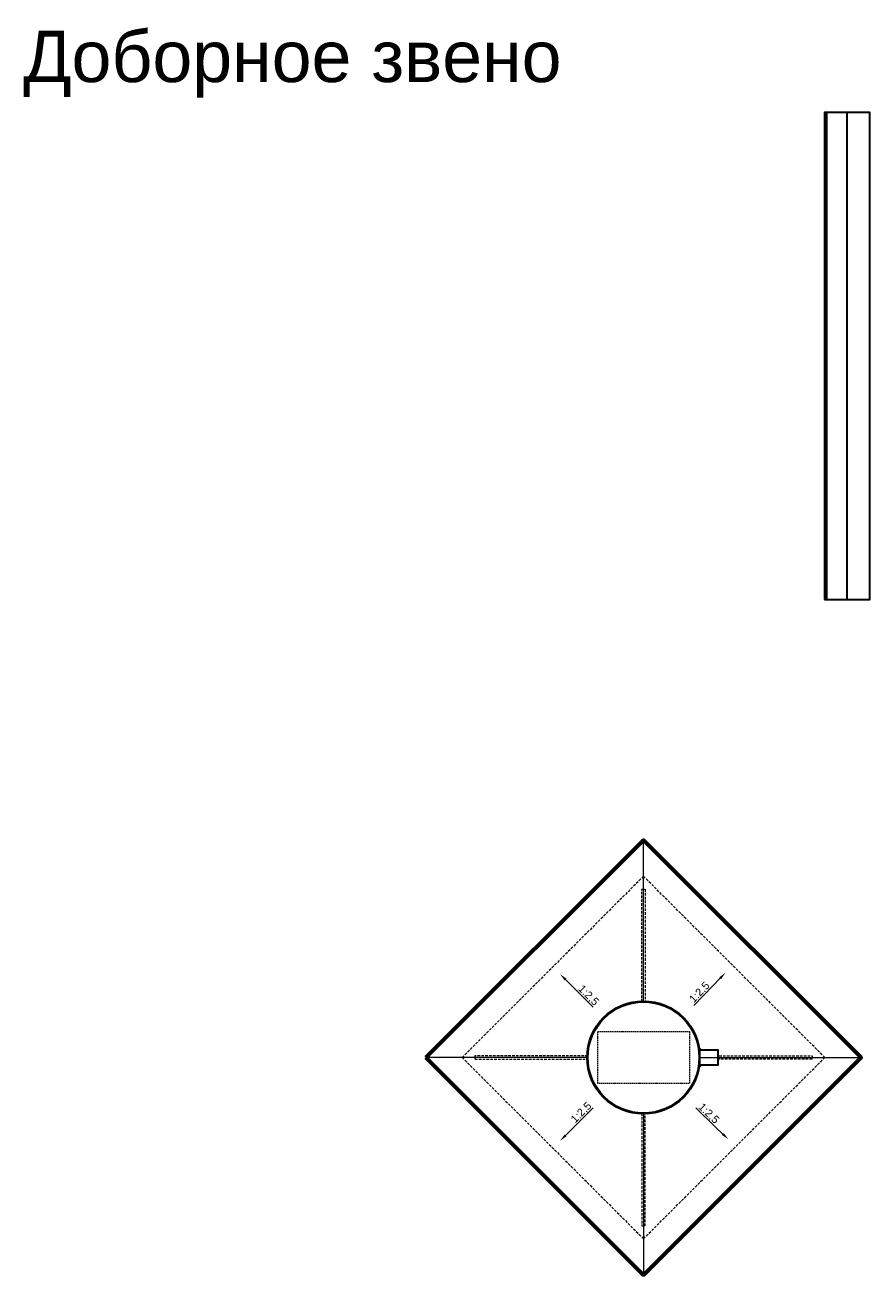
# Model space of a CAD drawing. Header units: millimetres. Extents: x -86317 to 111398, y -49249 to 226810.
# Tile 59 of 68: x 24871 to 26518, y 180536 to 182975. Entities that reach past the tile are written whole.
import ezdxf
from ezdxf import colors
from ezdxf.entities.mleader import LeaderData, LeaderLine
from ezdxf.math import Vec2, Vec3

# ---------------------------------------------------------------- set-up
doc = ezdxf.new("R2010")
doc.units = ezdxf.units.MM
doc.set_wipeout_variables(frame=1)
doc.linetypes.add('HIDDEN', pattern=[0.375, 0.25, -0.125])
for name, color, linetype, lineweight in [('ГТО-2_Металлические_конструкции', 1, 'Continuous', 30), ('ГТО_Вспомогательная', 7, 'Continuous', 9), ('ГТО_Выноски', 7, 'Continuous', 15), ('ГТО_Линия вспомогательная', 7, 'Continuous', 15), ('ГТО_Линия основная', 7, 'Continuous', 60), ('ГТО_Металлические_конструкции', 1, 'Continuous', 30), ('ГТО_Штриховка', 7, 'Continuous', 15)]:
    doc.layers.add(name, color=color, linetype=linetype, lineweight=lineweight)
doc.styles.add('Arial', font='arial.ttf')
doc.styles.get("Standard").update_dxf_attribs({"font": 'arial.ttf'})

msp = doc.modelspace()

# ---------------------------------------------------------------- hatches: boundary and pattern name
at = {"layer": 'ГТО_Штриховка'}
h = msp.add_hatch(dxfattribs=at)
h.set_pattern_fill('ANSI31', color=256)
h.paths.add_polyline_path([(26433.026, 182803.873), (26429.026, 182803.873), (26429.026, 181853.873), (26433.026, 181853.873)])
h = msp.add_hatch(color=256, dxfattribs=at)
h.dxf.hatch_style = 1
h.paths.add_polyline_path([(26184.627, 180978.418, -0.04070272), (26186.092, 180960.599), (26186.092, 180975.452), (26188.074, 180975.452, 0.45878704)])
h.paths.add_polyline_path([(26188.074, 180945.452), (26186.092, 180945.452), (26186.092, 180960.452, -0.04103337), (26184.603, 180942.489, 0.46121056)])

# ---------------------------------------------------------------- linework, layer by layer
at = {"layer": 'ГТО-2_Металлические_конструкции', "color": 0}
for points in [[(26429.026, 181853.873), (26517.526, 181853.873), (26517.526, 182803.873), (26429.026, 182803.873)], [(26433.026, 181853.873), (26473.276, 181853.873), (26473.276, 182803.873), (26433.026, 182803.873)]]:
    msp.add_lwpolyline(points, close=True, dxfattribs=at)
at = {"layer": 'ГТО_Вспомогательная', "color": 0, "linetype": 'HIDDEN', "ltscale": 10}
msp.add_lwpolyline([(25986.092, 180910.525), (26166.092, 180910.525), (26166.092, 181010.525), (25986.092, 181010.525)], close=True, dxfattribs=at)
at = {"layer": 'ГТО_Линия вспомогательная', "color": 0}
for p, q in [((26076.092, 181070.525), (26076.092, 181384.789)), ((26076.092, 180850.525), (26076.092, 180536.261))]:
    msp.add_line(p, q, dxfattribs=at)
at = {"layer": 'ГТО_Линия вспомогательная', "color": 0, "linetype": 'HIDDEN', "ltscale": 20}
for points in [[(26076.092, 180606.972), (26429.645, 180960.525), (26076.092, 181314.079), (25722.538, 180960.525)], [(26079.092, 181289.025), (26079.092, 181069.025), (26073.092, 181069.025), (26073.092, 181289.025)], [(25747.592, 180957.525), (25967.592, 180957.525), (25967.592, 180963.525), (25747.592, 180963.525)], [(26404.592, 180957.525), (26186.092, 180957.599), (26186.092, 180963.599), (26404.592, 180963.525)], [(26079.092, 180632.025), (26079.092, 180852.025), (26073.092, 180852.025), (26073.092, 180632.025)]]:
    msp.add_lwpolyline(points, close=True, dxfattribs=at)
at = {"layer": 'ГТО_Линия вспомогательная', "color": 0}
msp.add_lwpolyline([(25966.092, 180960.525), (25651.828, 180960.525)], dxfattribs=at)
at = {"layer": 'ГТО_Линия основная', "color": 0}
msp.add_lwpolyline([(25651.828, 180960.525), (26076.092, 181384.789), (26500.356, 180960.525), (26076.092, 180536.261), (25651.828, 180960.525)], dxfattribs=at)
at = {"layer": 'ГТО_Металлические_конструкции', "color": 0}
for radius in [110, 108.5]:
    msp.add_circle((26076.092, 180960.525), radius, dxfattribs=at)
at = {"layer": 'ГТО_Штриховка', "color": 0}
for centre, start, end in [((26185.074, 180975.452), 0, 98.580176), ((26185.074, 180945.452), 260.961399, 0)]:
    msp.add_arc(centre, 3, start, end, dxfattribs=at)

# ---------------------------------------------------------------- texts
at = {"color": 0, "insert": (24866.549, 182963.35), "char_height": 100, "attachment_point": 1}
msp.add_mtext_dynamic_manual_height_columns('Доборное звено', width=2860.91128, gutter_width=12.5, heights=[0], dxfattribs=at)

# ---------------------------------------------------------------- leaders
at = {"layer": 'ГТО_Выноски'}
ml = msp.add_multileader_mtext('Standard', dxfattribs=at)
ml.set_content('{\\C256;1:2,5}', color=3, style='Arial')
ml.set_leader_properties(color=256)
ml.build(insert=Vec2(0, 0))
ml.multileader.update_dxf_attribs({"has_dogleg": 0, "text_left_attachment_type": 6, "text_right_attachment_type": 6, "dogleg_length": 1, "arrow_head_size": 15})
ctx = ml.context
ctx.base_point, ctx.char_height, ctx.arrow_head_size, ctx.landing_gap_size, ctx.plane_origin, ctx.plane_x_axis, ctx.plane_y_axis = Vec3(26170.54, 181058.282), 15, 15, 7.994, Vec3(25793.396, 180596.768), Vec3(0.69501191, 0.71899823), Vec3(-0.71899823, 0.69501191)
ctx.left_attachment, ctx.right_attachment = 6, 6
notes = []
notes.append((ctx, [(1, (1, 1, 0), (26217.43, 181106.791), (-0.69501191, -0.71899823), 7.994, [(0, [(26235.945, 181125.945)], 0, [])])]))
ctx.mtext.insert, ctx.mtext.text_direction, ctx.mtext.rotation, ctx.mtext.flow_direction = Vec3(26163.154, 181076.54), Vec3(0.69501191, 0.71899823), 0.80235987, 5
ml = msp.add_multileader_mtext('Standard', dxfattribs=at)
ml.set_content('{\\C256;1:2,5}', color=3, style='Arial')
ml.set_leader_properties(color=256)
ml.build(insert=Vec2(0, 0))
ml.multileader.update_dxf_attribs({"has_dogleg": 0, "text_left_attachment_type": 6, "text_right_attachment_type": 6, "dogleg_length": 1, "arrow_head_size": 15})
ctx = ml.context
ctx.base_point, ctx.char_height, ctx.arrow_head_size, ctx.landing_gap_size, ctx.plane_origin, ctx.plane_x_axis, ctx.plane_y_axis = Vec3(25939.661, 181097.029), 15, 15, 7.994, Vec3(26366.633, 180599.924), Vec3(0.70710678, -0.70710678), Vec3(0.70710678, 0.70710678)
ctx.left_attachment, ctx.right_attachment = 6, 6
notes.append((ctx, [(1, (1, 1, 0), (25934.009, 181102.681), (0.70710678, -0.70710678), 7.994, [(0, [(25913.494, 181123.197)], 0, [])])]))
ctx.mtext.insert, ctx.mtext.text_direction, ctx.mtext.rotation, ctx.mtext.flow_direction = Vec3(25958.042, 181104.105), Vec3(0.70710678, -0.70710678), 5.49778714, 5
ml = msp.add_multileader_mtext('Standard', dxfattribs=at)
ml.set_content('{\\C256;1:2,5}', color=3, style='Arial')
ml.set_leader_properties(color=256)
ml.build(insert=Vec2(0, 0))
ml.multileader.update_dxf_attribs({"has_dogleg": 0, "text_left_attachment_type": 6, "text_right_attachment_type": 6, "dogleg_length": 1, "arrow_head_size": 15})
ctx = ml.context
ctx.base_point, ctx.char_height, ctx.arrow_head_size, ctx.landing_gap_size, ctx.plane_origin, ctx.plane_x_axis, ctx.plane_y_axis = Vec3(25939.589, 180824.094), 15, 15, 7.994, Vec3(26436.694, 181251.065), Vec3(0.70710678, 0.70710678), Vec3(-0.70710678, 0.70710678)
ctx.left_attachment, ctx.right_attachment = 6, 6
notes.append((ctx, [(1, (1, 1, 0), (25933.937, 180818.441), (0.70710678, 0.70710678), 7.994, [(0, [(25913.459, 180797.889)], 0, [])])]))
ctx.mtext.insert, ctx.mtext.text_direction, ctx.mtext.rotation, ctx.mtext.flow_direction = Vec3(25932.514, 180842.474), Vec3(0.70710678, 0.70710678), 0.78539816, 5
ml = msp.add_multileader_mtext('Standard', dxfattribs=at)
ml.set_content('{\\C256;1:2,5}', color=3, style='Arial')
ml.set_leader_properties(color=256)
ml.build(insert=Vec2(0, 0))
ml.multileader.update_dxf_attribs({"has_dogleg": 0, "text_left_attachment_type": 6, "text_right_attachment_type": 6, "dogleg_length": 1, "arrow_head_size": 15})
ctx = ml.context
ctx.base_point, ctx.char_height, ctx.arrow_head_size, ctx.landing_gap_size, ctx.plane_origin, ctx.plane_x_axis, ctx.plane_y_axis = Vec3(26173.848, 180866.076), 15, 15, 7.994, Vec3(25712.333, 181243.22), Vec3(0.71899823, -0.69501191), Vec3(0.69501191, 0.71899823)
ctx.left_attachment, ctx.right_attachment = 6, 6
notes.append((ctx, [(1, (1, 1, 0), (26222.356, 180819.186), (-0.71899823, 0.69501191), 7.994, [(0, [(26241.695, 180800.856)], 0, [])])]))
ctx.mtext.insert, ctx.mtext.text_direction, ctx.mtext.rotation, ctx.mtext.flow_direction = Vec3(26192.105, 180873.462), Vec3(0.71899823, -0.69501191), 5.51474885, 5
for ctx, leaders in notes:
    for number, flags, end, landing, length, lines in leaders:
        leader = LeaderData()
        leader.index, (leader.has_last_leader_line, leader.has_dogleg_vector, leader.attachment_direction) = number, flags
        leader.last_leader_point, leader.dogleg_vector, leader.dogleg_length = Vec3(end), Vec3(landing), length
        for number, points, colour, breaks in lines:
            line = LeaderLine()
            line.index, line.vertices, line.color, line.breaks = number, Vec3.list(points), colors.encode_raw_color(colour), breaks
            leader.lines.append(line)
        ctx.leaders.append(leader)

# ---------------------------------------------------------------- next in the draw order: wipeouts: each hides what was drawn before it
at = {"color": 0}
msp.add_wipeout([(26186.092, 180975.452), (26221.092, 180975.452), (26221.092, 180945.452), (26186.092, 180945.452)], dxfattribs=at)

# ---------------------------------------------------------------- next in the draw order: linework, layer by layer
at = {"layer": 'ГТО_Линия вспомогательная', "color": 0}
msp.add_lwpolyline([(26186.092, 180960.525), (26500.356, 180960.525)], dxfattribs=at)
at = {"layer": 'ГТО_Металлические_конструкции', "color": 0}
msp.add_lwpolyline([(26186.092, 180975.452), (26221.092, 180975.452), (26221.092, 180945.452), (26186.092, 180945.452)], close=True, dxfattribs=at)

doc.saveas('drawing.dxf')
